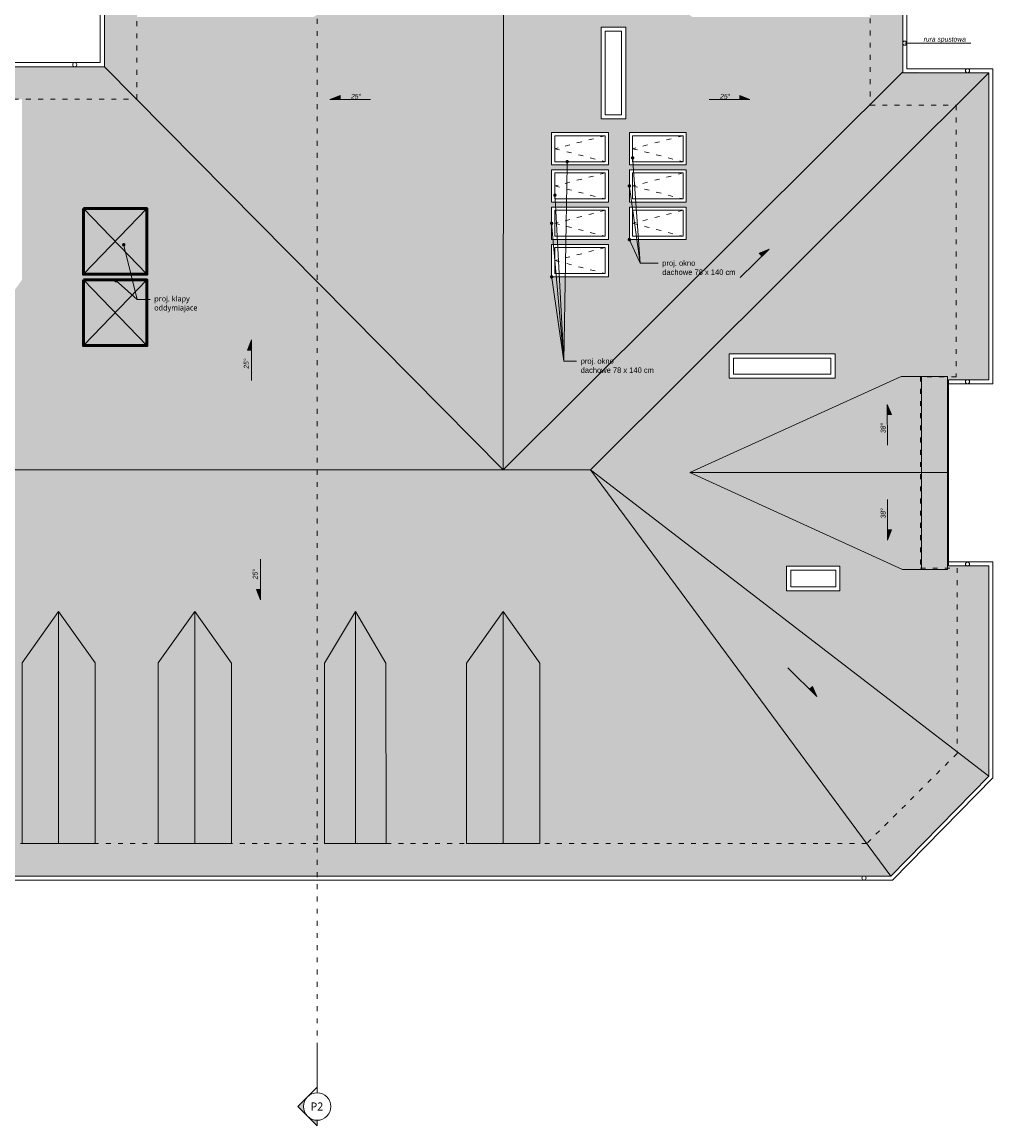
# Model space of a CAD drawing. Header units: millimetres. Extents: x 85284 to 143915, y -66821 to -28273.
# Tile 28 of 31: x 141384 to 143772, y -66821 to -64104. Entities that reach past the tile are written whole.
import ezdxf
from ezdxf import colors
from ezdxf.entities.mleader import LeaderData, LeaderLine
from ezdxf.enums import TextEntityAlignment as Align
from ezdxf.math import Vec2, Vec3

# ---------------------------------------------------------------- set-up
doc = ezdxf.new("R2010")
doc.units = ezdxf.units.MM
doc.linetypes.add('ACAD_ISO03W100', pattern=[30, 12, -18])
doc.layers.get('0').update_dxf_attribs({"color": 251, "lineweight": 9})
for name, color, linetype, lineweight in [('dach..KF', 251, 'Continuous', 9), ('instalacje_arch', 251, 'Continuous', 9), ('OPIS', 251, 'Continuous', 9), ('opis..KF', 251, 'Continuous', 9), ('widok', 251, 'Continuous', 9), ('wymiar..KF', 251, 'Continuous', 9), ('wyp dach..KF', 251, 'Continuous', 9), ('wypełnienie proj..KF', 251, 'Continuous', 9), ('ściany ist..KF', 251, 'Continuous', 9)]:
    doc.layers.add(name, color=color, linetype=linetype, lineweight=lineweight)
doc.layers.get('wymiar..KF').off()
doc.styles.add('ARCH', font='segoeuil.ttf')

# ---------------------------------------------------------------- blocks, each defined once
blk = doc.blocks.new('spadek')
at = {"layer": 'opis..KF', "lineweight": 15}
h = blk.add_hatch(color=256, dxfattribs=at)
h.dxf.hatch_style = 1
h.paths.add_polyline_path([(0, 25), (-10, 25), (0, 0)])
blk.add_lwpolyline([(0, 100), (0, 0), (-10, 25), (0, 25)], dxfattribs=at)
blk = doc.blocks.new('*U665')
at = {"layer": 'instalacje_arch', "lineweight": 20, "true_color": 0xf4ee51}
h = blk.add_hatch(color=41, dxfattribs=at)
h.dxf.hatch_style = 1
h.paths.add_polyline_path([(-23.9, -4262.5), (0, -4286.4), (0, -4272.4, -0.198912)])
h.paths.add_polyline_path([(-23.9, -4262.5, -0.198912), (-33.8, -4238.7, -0.198912), (-23.9, -4214.8), (-47.7, -4238.7)])
at = {"layer": 'instalacje_arch', "color": 41, "linetype": 'ACAD_ISO03W100', "lineweight": 9, "true_color": 0xf4ee51}
blk.add_line((0, -4093.7), (0, -145), dxfattribs=at)
at = {"layer": 'instalacje_arch', "color": 41, "lineweight": 20, "true_color": 0xf4ee51}
for points in [[(0, -4193.7), (0, -4093.7)], [(0, -4204.9), (0, -4190.9), (-47.7, -4238.7), (0, -4286.4), (0, -4272.4)]]:
    blk.add_lwpolyline(points, dxfattribs=at)
blk.add_circle((0, -4238.7), 33.8, dxfattribs=at)
at = {"layer": 'instalacje_arch', "color": 41, "true_color": 0xf4ee51, "style": 'ARCH'}
for tag, p in [('P1', (0, 0)), ('P2', (0, -4238.7))]:
    blk.add_attdef(tag, text='', height=20, rotation=180, dxfattribs=at).set_placement(p, align=Align.MIDDLE_CENTER)
blk = doc.blocks.new('_Dot')
at = {"color": 0, "linetype": 'ByBlock', "lineweight": -2}
blk.add_line((-0.5, 0), (-1, 0), dxfattribs=at)
at = {"color": 0, "linetype": 'ByBlock', "const_width": 0.5}
blk.add_lwpolyline([(-0.25, 0, 1), (0.25, 0, 1)], format="xyb", close=True, dxfattribs=at)

msp = doc.modelspace()

# ---------------------------------------------------------------- hatches: boundary and pattern name
at = {"layer": 'wyp dach..KF', "lineweight": 5, "true_color": 0x4d4d4d, "transparency": 33554559}
h = msp.add_hatch(color=251, dxfattribs=at)
h.dxf.hatch_style = 1
h.paths.add_polyline_path([(142236, -64001.8), (142100.8, -64091.8), (141666, -64091.8), (141666, -64001.8)], flags=0)
h.paths.add_polyline_path([(142100.8, -64091.8), (141666, -64091.8), (141666, -63911.8), (141759.5, -63911.9), (141759.5, -63868.5), (141949.5, -63868.5), (141949.5, -63911.9), (142096.5, -63912), (142096.5, -63868.5), (142292.5, -63868.5), (142292.5, -63929), (142127.2, -63929), (142236, -64001.8), (142236, -64001.8)], flags=16)
h.paths.add_polyline_path([(142101.7, -63557), (142235.9, -63646.9), (142100.8, -63736.8), (141666, -63736.9), (141666, -63556.9)], flags=16)
h.paths.add_polyline_path([(142235.8, -63283), (142100.7, -63372.9), (141666, -63373), (141666, -63283)], flags=16)
h.paths.add_polyline_path([(141666, -63283), (142235.8, -63283), (142235.8, -63283), (142101.6, -63193.1), (141666, -63192.9)], flags=16)
h.paths.add_polyline_path([(142298, -63309), (142358, -63309), (142358, -63474), (142298, -63474)])
h.paths.add_polyline_path([(142188, -62981.5), (142188, -62921), (142285, -62921), (142285, -62981.5)])
h.paths.add_polyline_path([(142101, -62921), (142101, -62981.5), (141969, -62981.5), (141969, -62921)])
h.paths.add_polyline_path([(142568, -62605), (141586, -62605), (141586, -64214), (142567.1, -65206.3), (142567.2, -65206.3), (142567.2, -65206.3)])
at = {"layer": 'wyp dach..KF', "lineweight": 5, "true_color": 0xc8c8c8, "transparency": 33554559}
h = msp.add_hatch(color=9, dxfattribs=at)
h.dxf.hatch_style = 1
h.paths.add_polyline_path([(143470, -62833.5), (143470, -63013.5), (143031.7, -63013.4), (142897.5, -62923.5), (143032.6, -62833.5)])
h.paths.add_polyline_path([(142897.6, -63283), (143032.7, -63193), (143470.1, -63192.9), (143470.1, -63373), (143031.8, -63372.8)])
h.paths.add_polyline_path([(142897.5, -63647), (143032.6, -63557), (143470, -63557), (143470, -63737), (143031.7, -63736.9)])
h.paths.add_polyline_path([(142898.8, -64001.9), (143033.9, -63911.9), (143470, -63911.9), (143470, -64091.9), (143033, -64091.7)])
h.paths.add_polyline_path([(142868.5, -64342.5), (142808, -64342.5), (142808, -64116.5), (142868.5, -64116.5)])
h.paths.add_polyline_path([(142834.5, -63574.5), (142834.5, -63513), (142999.5, -63513), (142999.5, -63574.5)])
h.paths.add_polyline_path([(142686.4, -64455.8), (142686.4, -64375.8), (142826.4, -64375.8), (142826.4, -64455.8)])
h.paths.add_polyline_path([(143017.7, -64375.8), (143017.7, -64455.8), (142877.7, -64455.8), (142877.7, -64375.8)])
h.paths.add_polyline_path([(143017.7, -64467.6), (143017.7, -64547.6), (142877.7, -64547.6), (142877.7, -64467.6)])
h.paths.add_polyline_path([(143017.7, -64559.5), (143017.7, -64639.5), (142877.7, -64639.5), (142877.7, -64559.5)])
h.paths.add_polyline_path([(142686.4, -64467.6), (142826.4, -64467.6), (142826.4, -64547.6), (142686.4, -64547.6)])
h.paths.add_polyline_path([(142686.4, -64639.5), (142686.4, -64559.5), (142826.4, -64559.5), (142826.4, -64639.5)])
h.paths.add_polyline_path([(142826.4, -64651.3), (142826.4, -64731.3), (142686.4, -64731.3), (142686.4, -64651.3)])
h.paths.add_polyline_path([(142826.4, -63917.3), (142826.4, -63997.3), (142686.4, -63997.3), (142686.4, -63917.3)])
h.paths.add_polyline_path([(142686.4, -64006.7), (142826.4, -64006.7), (142826.4, -64086.7), (142686.4, -64086.7)])
h.paths.add_polyline_path([(142826.4, -63652.3), (142826.4, -63732.3), (142686.4, -63732.3), (142686.4, -63652.3)])
h.paths.add_polyline_path([(142686.4, -63824.7), (142686.4, -63744.7), (142826.4, -63744.7), (142826.4, -63824.7)])
h.paths.add_polyline_path([(142686.4, -63378.1), (142826.4, -63378.1), (142826.4, -63458.1), (142686.4, -63458.1)])
h.paths.add_polyline_path([(142686.4, -63288.3), (142826.4, -63288.3), (142826.4, -63368.3), (142686.4, -63368.3)])
h.paths.add_polyline_path([(142686.4, -63098.7), (142686.4, -63018.7), (142826.4, -63018.7), (142826.4, -63098.7)])
h.paths.add_polyline_path([(142686.4, -62928.3), (142826.4, -62928.3), (142826.4, -63008.3), (142686.4, -63008.3)])
h.paths.add_polyline_path([(143550, -62605), (142568, -62605), (142567.2, -65206.3), (143550, -64227)])
h = msp.add_hatch(color=9, dxfattribs=at)
h.dxf.hatch_style = 1
h.paths.add_polyline_path([(139018.3, -64294.1), (139018.3, -64865), (139018.3, -64865), (139108.3, -64738.3), (139108.3, -64294.1)])
h.paths.add_polyline_path([(138648.3, -64294), (138648.3, -64864.9), (138648.3, -64865), (138738.3, -64738.2), (138738.3, -64294)])
h.paths.add_polyline_path([(139378.3, -64294), (139378.3, -64864.9), (139378.3, -64864.9), (139468.3, -64738.2), (139468.3, -64294)])
h.paths.add_polyline_path([(139288.3, -64294), (139378.3, -64294), (139378.3, -64864.9), (139288.3, -64738)])
h.paths.add_polyline_path([(139018.3, -64865), (138928.3, -64738.1), (138928.3, -64294.1), (139018.3, -64294.1)])
h.paths.add_polyline_path([(138558.3, -64294), (138648.3, -64294), (138648.3, -64864.9), (138558.3, -64738.1)])
h.paths.add_polyline_path([(141203.6, -64738.1), (141203.5, -64294), (141383.5, -64294), (141383.5, -64738.2), (141293.5, -64865), (141293.5, -64864.9)])
h.paths.add_polyline_path([(140843.6, -64738.1), (140843.5, -64294), (141023.5, -64294), (141023.5, -64738.2), (140933.5, -64865), (140933.5, -64864.9)])
h.paths.add_polyline_path([(140573.5, -64294), (140663.5, -64294), (140663.5, -64865), (140573.6, -64738.1)])
h.paths.add_polyline_path([(140663.5, -64294), (140753.5, -64294), (140753.5, -64738.2), (140663.5, -64865)])
h.paths.add_polyline_path([(140033.6, -64738.2), (140033.5, -64294.2), (140213.5, -64294.2), (140213.5, -64738.4), (140123.5, -64865.1), (140123.5, -64865.1)])
h.paths.add_polyline_path([(140303.5, -64294), (140393.5, -64294), (140393.5, -64865), (140303.6, -64738.1)])
h.paths.add_polyline_path([(140393.5, -64294), (140393.5, -64865), (140483.5, -64738.2), (140483.5, -64294)])
h.paths.add_polyline_path([(139477, -64640), (139539.5, -64640), (139539.5, -64902), (139477, -64902)])
h.paths.add_polyline_path([(141586, -64214), (138323.1, -64214), (137730.1, -64804.9), (138132.9, -65206.3), (142567.1, -65206.3)])
at = {"layer": 'wyp dach..KF', "lineweight": 5, "true_color": 0x646464, "transparency": 33554534}
h = msp.add_hatch(color=251, dxfattribs=at)
h.dxf.hatch_style = 1
h.paths.add_polyline_path([(143762, -64229.4), (143550, -64227), (142559.5, -65206.3), (142781.6, -65206.3)])
at = {"layer": 'wyp dach..KF', "lineweight": 5, "true_color": 0xc8c8c8, "transparency": 33554559}
h = msp.add_hatch(color=9, dxfattribs=at)
h.dxf.hatch_style = 1
h.paths.add_polyline_path([(143026, -65213), (143549.7, -65451.3), (143596, -65451.3), (143596, -65213)], flags=0)
h.paths.add_polyline_path([(143596, -65213), (143660.5, -65213), (143660.5, -64976.4), (143596, -64976.4)], flags=0)
h.paths.add_polyline_path([(143596, -65451.3), (143660.5, -65451.3), (143660.5, -65213), (143596, -65213)], flags=0)
h.paths.add_polyline_path([(143596, -65213), (143026, -65213), (143549.7, -65451.3), (143660.5, -65451.3), (143660.5, -64976.4), (143596, -64976.4)])
h.paths.add_polyline_path([(143546, -64976.4), (143596, -64976.4), (143596, -65213), (143026, -65213)])
h.paths.add_polyline_path([(143123.5, -64981), (143123.5, -64921), (143383.5, -64921), (143383.5, -64981)])
h.paths.add_polyline_path([(143264.5, -65504), (143264.5, -65443.5), (143395.5, -65443.5), (143395.5, -65504)])
h.paths.add_polyline_path([(143663.1, -64984.4), (143762, -64984.4), (143762, -64229.4), (142781.6, -65206.3), (143762, -65959.9), (143762, -65442.4), (143663.1, -65442.4)])
h = msp.add_hatch(color=9, dxfattribs=at)
h.dxf.hatch_style = 1
h.paths.add_polyline_path([(143660.5, -64976.4), (143596, -64976.4), (143596, -65213), (143660.5, -65213)])
h.paths.add_polyline_path([(143596, -64976.4), (143546, -64976.4), (143026, -65213), (143596, -65213)])
at = {"layer": 'wyp dach..KF', "lineweight": 5, "true_color": 0x646464, "transparency": 33554559}
h = msp.add_hatch(color=251, dxfattribs=at)
h.dxf.hatch_style = 1
h.paths.add_polyline_path([(138478.2, -65675), (138478.3, -66119), (138298.3, -66119), (138298.3, -65674.8), (138388.3, -65548.1), (138388.3, -65548.1)], flags=16)
h.paths.add_polyline_path([(138738.3, -66119), (138648.3, -66119), (138648.3, -65674.8), (138738.3, -65548.1)], flags=16)
h.paths.add_polyline_path([(138828.3, -66119), (138738.3, -66119), (138738.3, -65548.1), (138828.2, -65675)], flags=16)
h.paths.add_polyline_path([(139198.2, -65675), (139198.3, -66119), (139018.3, -66119), (139018.3, -65674.8), (139108.3, -65548.1), (139108.3, -65548.1)], flags=16)
h.paths.add_polyline_path([(139558.2, -65674.9), (139558.3, -66119), (139378.3, -66119), (139378.3, -65674.8), (139468.3, -65548), (139468.3, -65548.1)], flags=16)
h.paths.add_polyline_path([(139763.5, -65675), (139853.5, -65548.3), (139853.5, -66119.2), (139763.5, -66119.2)], flags=16)
h.paths.add_polyline_path([(139943.5, -66119.2), (139853.5, -66119.2), (139853.5, -65548.3), (139943.5, -65675.2)], flags=16)
h.paths.add_polyline_path([(140033.5, -66261.7), (140033.5, -65903.5), (140483.5, -65548.3), (140483.5, -66261.7)], flags=16)
h.paths.add_polyline_path([(140933.5, -66261.7), (140483.5, -66261.7), (140483.5, -65548.3), (140933.5, -65903.5)], flags=17)
h.paths.add_polyline_path([(141203.5, -65682), (141203.5, -66126), (141023.5, -66126), (141023.5, -65681.8), (141113.5, -65555.1), (141113.5, -65555.1)], flags=16)
h.paths.add_polyline_path([(141473.5, -66125.6), (141383.5, -66125.6), (141383.5, -65681.4), (141473.5, -65554.7)], flags=16)
h.paths.add_polyline_path([(141563.5, -66125.6), (141473.5, -66125.6), (141473.5, -65554.7), (141563.5, -65681.6)], flags=16)
h.paths.add_polyline_path([(141808.5, -66125.8), (141718.5, -66125.8), (141718.5, -65681.6), (141808.5, -65554.9)], flags=16)
h.paths.add_polyline_path([(141808.5, -65554.9), (141898.5, -65681.8), (141898.5, -66125.8), (141808.5, -66125.8)], flags=16)
h.paths.add_polyline_path([(142127.6, -65682), (142203.5, -65555), (142278.5, -65682), (142278.9, -66125.7), (142127.4, -66125.9)], flags=16)
h.paths.add_polyline_path([(142477.2, -65681.8), (142567.2, -65555.1), (142567.2, -66126), (142477.2, -66126)], flags=16)
h.paths.add_polyline_path([(142657.2, -66126), (142567.2, -66126), (142567.2, -65555.1), (142657.1, -65682)], flags=16)
h.paths.add_polyline_path([(138289.5, -65655), (138229, -65655), (138229, -65491), (138289.5, -65491)], flags=16)
h.paths.add_polyline_path([(138825.5, -65511), (138825.5, -65450.5), (138988.5, -65450.5), (138988.5, -65511)], flags=16)
h.paths.add_polyline_path([(138942, -65588), (139002.5, -65588), (139002.5, -65785), (138942, -65785)], flags=16)
h.paths.add_polyline_path([(140033.5, -66261.7), (140933.5, -66261.7), (140933.5, -66322.8), (140965.4, -66322.7), (140965.4, -66206), (143520.6, -66206), (142781.7, -65206.3), (138132.9, -65206.3), (137369.5, -66199), (140001.1, -66198.9), (140001.1, -66326.3), (140032.4, -66326.2), (140033.5, -66326.2)])
at = {"layer": 'wyp dach..KF', "lineweight": 5, "true_color": 0x646464, "transparency": 33554534}
h = msp.add_hatch(color=251, dxfattribs=at)
h.dxf.hatch_style = 1
h.paths.add_polyline_path([(142781.6, -65206.3), (143520.6, -66206), (143762, -65959.9), (143762, -65959.9)])
at = {"layer": 'wyp dach..KF', "lineweight": 5, "true_color": 0x646464, "transparency": 33554559}
h = msp.add_hatch(color=251, dxfattribs=at)
h.dxf.hatch_style = 1
h.paths.add_polyline_path([(143660.5, -65213), (143596, -65213), (143596, -65451.3), (143660.5, -65451.3)])
h.paths.add_polyline_path([(143596, -65213), (143026, -65213), (143549.7, -65451.3), (143596, -65451.3)])
at = {"layer": 'wyp dach..KF', "lineweight": 5, "true_color": 0x4d4d4d, "transparency": 33554559}
h = msp.add_hatch(color=251, dxfattribs=at)
h.dxf.hatch_style = 1
h.paths.add_polyline_path([(142567.2, -65555.1), (142477.2, -65681.8), (142477.2, -66126), (142567.2, -66126)])
h.paths.add_polyline_path([(142203.5, -65555), (142127.6, -65682), (142127.4, -66125.9), (142203.5, -66125.9)])
h.paths.add_polyline_path([(141808.5, -65554.9), (141718.5, -65681.6), (141718.5, -66125.8), (141808.5, -66125.8)])
h.paths.add_polyline_path([(141473.5, -65554.7), (141383.5, -65681.4), (141383.5, -66125.6), (141473.5, -66125.6)])
h.paths.add_polyline_path([(141113.5, -65555.1), (141023.5, -65681.8), (141023.5, -66126), (141113.5, -66126)])
h.paths.add_polyline_path([(139853.5, -65548.3), (139763.5, -65675), (139763.5, -66119.3), (139853.5, -66119.3)])
h.paths.add_polyline_path([(139468.3, -65548.1), (139378.3, -65674.8), (139378.3, -66119), (139468.3, -66119)])
h.paths.add_polyline_path([(139108.3, -65548.1), (139018.3, -65674.8), (139018.3, -66119), (139108.3, -66119)])
h.paths.add_polyline_path([(138738.3, -65548.1), (138648.3, -65674.8), (138648.3, -66119), (138738.3, -66119)])
h.paths.add_polyline_path([(138388.3, -65548.1), (138298.3, -65674.8), (138298.3, -66119), (138388.3, -66119)])
at = {"layer": 'wyp dach..KF', "lineweight": 5, "true_color": 0xc8c8c8, "transparency": 33554559}
h = msp.add_hatch(color=9, dxfattribs=at)
h.dxf.hatch_style = 1
h.paths.add_polyline_path([(142657.1, -65682), (142567.2, -65555.1), (142567.2, -66126), (142657.2, -66126)])
h.paths.add_polyline_path([(142278.5, -65682), (142203.5, -65555), (142203.5, -66125.9), (142279.6, -66125.7)])
h.paths.add_polyline_path([(141898.5, -65681.8), (141808.5, -65554.9), (141808.5, -66125.8), (141898.5, -66125.8)])
h.paths.add_polyline_path([(141563.5, -65681.6), (141473.5, -65554.7), (141473.5, -66125.6), (141563.5, -66125.6)])
h.paths.add_polyline_path([(141203.5, -65682), (141113.5, -65555.1), (141113.5, -66126), (141203.5, -66126)])
h.paths.add_polyline_path([(139943.5, -65675.2), (139853.5, -65548.3), (139853.5, -66119.2), (139943.5, -66119.2)])
h.paths.add_polyline_path([(139558.2, -65674.9), (139468.3, -65548.1), (139468.3, -66119), (139558.3, -66119)])
h.paths.add_polyline_path([(139198.2, -65675), (139108.3, -65548.1), (139108.3, -66119), (139198.3, -66119)])
h.paths.add_polyline_path([(138828.2, -65675), (138738.3, -65548.1), (138738.3, -66119), (138828.3, -66119)])
h.paths.add_polyline_path([(138478.2, -65675), (138388.3, -65548.1), (138388.3, -66119), (138478.3, -66119)])
at = {"layer": 'wypełnienie proj..KF', "true_color": 0x969696, "transparency": 33554495}
h = msp.add_hatch(color=252, dxfattribs=at)
h.dxf.hatch_style = 1
h.paths.add_polyline_path([(143469.7, -64091.9), (143402, -64159.6), (143022.2, -64159.6), (142898.8, -64001.9), (143033, -64091.7)])

# ---------------------------------------------------------------- linework, layer by layer
at = {"linetype": 'ACAD_ISO03W100'}
for p, q in [((142818.4, -64383.8), (142694.4, -64415.8)), ((143009.7, -64383.8), (142885.7, -64415.8)), ((142694.4, -64415.8), (142818.4, -64447.8)), ((142885.7, -64415.8), (143009.7, -64447.8)), ((142818.4, -64475.6), (142694.4, -64507.6)), ((143009.7, -64475.6), (142885.7, -64507.6)), ((142694.4, -64507.6), (142818.4, -64539.6)), ((142885.7, -64507.6), (143009.7, -64539.6)), ((142818.4, -64567.5), (142694.4, -64599.5)), ((143009.7, -64567.5), (142885.7, -64599.5)), ((142694.4, -64599.5), (142818.4, -64631.5)), ((142885.7, -64599.5), (143009.7, -64631.5)), ((142818.4, -64659.3), (142694.4, -64691.3)), ((142694.4, -64691.3), (142818.4, -64723.3))]:
    msp.add_line(p, q, dxfattribs=at)
msp.add_lwpolyline([(138243.1, -64294), (141666, -64294), (141666, -62685), (143470, -62685), (143470, -64309), (143682, -64309), (143682, -64977), (143594, -64977), (143594, -65448), (143684, -65448), (143684, -65904.1), (143461.5, -66126), (140923, -66126)], dxfattribs=at)
at = {"layer": 'dach..KF'}
for centre in [(143555, -64156), (141513, -64209), (143709.5, -64224), (143709.5, -64989.4), (143709.5, -65438.3), (143454.8, -66211)]:
    msp.add_circle(centre, 5, dxfattribs=at)
at = {"layer": 'OPIS', "linetype": 'ByBlock'}
for p, q in [((141534.6, -64725), (141690.8, -64563.3)), ((141534.6, -64563.3), (141690.8, -64725)), ((141534.6, -64900.6), (141690.8, -64739)), ((141534.6, -64739), (141690.8, -64900.6))]:
    msp.add_line(p, q, dxfattribs=at)
at = {"layer": 'OPIS', "linetype": 'ByBlock', "lineweight": 53}
for points in [[(141534.6, -64563.3), (141690.8, -64563.3), (141690.8, -64725), (141534.6, -64725)], [(141534.6, -64739), (141690.8, -64739), (141690.8, -64900.6), (141534.6, -64900.6)]]:
    msp.add_lwpolyline(points, close=True, dxfattribs=at)
at = {"layer": 'opis..KF'}
msp.add_lwpolyline([(143717.9, -64156), (143555, -64156)], dxfattribs=at)
at = {"layer": 'widok'}
for points in [[(142686.4, -64455.8), (142686.4, -64375.8), (142826.4, -64375.8), (142826.4, -64455.8)], [(142694.4, -64447.8), (142694.4, -64383.8), (142818.4, -64383.8), (142818.4, -64447.8)], [(142877.7, -64455.8), (142877.7, -64375.8), (143017.7, -64375.8), (143017.7, -64455.8)], [(142885.7, -64447.8), (142885.7, -64383.8), (143009.7, -64383.8), (143009.7, -64447.8)], [(142686.4, -64547.6), (142686.4, -64467.6), (142826.4, -64467.6), (142826.4, -64547.6)], [(142877.7, -64547.6), (142877.7, -64467.6), (143017.7, -64467.6), (143017.7, -64547.6)], [(142694.4, -64539.6), (142694.4, -64475.6), (142818.4, -64475.6), (142818.4, -64539.6)], [(142885.7, -64539.6), (142885.7, -64475.6), (143009.7, -64475.6), (143009.7, -64539.6)], [(142686.4, -64639.5), (142686.4, -64559.5), (142826.4, -64559.5), (142826.4, -64639.5)], [(142694.4, -64631.5), (142694.4, -64567.5), (142818.4, -64567.5), (142818.4, -64631.5)], [(142877.7, -64639.5), (142877.7, -64559.5), (143017.7, -64559.5), (143017.7, -64639.5)], [(142885.7, -64631.5), (142885.7, -64567.5), (143009.7, -64567.5), (143009.7, -64631.5)], [(142686.4, -64731.3), (142686.4, -64651.3), (142826.4, -64651.3), (142826.4, -64731.3)], [(142694.4, -64723.3), (142694.4, -64659.3), (142818.4, -64659.3), (142818.4, -64723.3)]]:
    msp.add_lwpolyline(points, close=True, dxfattribs=at)
at = {"layer": 'ściany ist..KF', "lineweight": 5}
for p, q in [((142567.2, -65206.3), (142568, -62605)), ((141586, -64214), (142567.1, -65206.3)), ((143550, -64227), (142567.1, -65206.3)), ((143762, -64229.4), (142781.6, -65206.3)), ((142781.7, -65206.3), (138132.9, -65206.3)), ((143762, -65959.9), (142781.6, -65206.3)), ((143520.6, -66206), (142781.6, -65206.3))]:
    msp.add_line(p, q, dxfattribs=at)
for points in [[(143772, -64219), (143772, -64994.4), (143663.1, -64994.4), (143663.1, -65432.4), (143772, -65432.4), (143772, -65964), (143524.8, -66216), (140975.4, -66216), (140975.4, -66324.2), (139991.1, -66327.9), (139991.1, -66208.9), (137365.2, -66209), (137127.1, -65952.7), (137127.1, -65405), (137217.1, -65405), (137217.1, -65008), (137127.1, -65008), (137127.1, -62595), (138333.1, -62595), (138333.1, -64204), (141576, -64204), (141576, -62595), (143560, -62595), (143560, -64219)], [(142808, -64342.5), (142868.5, -64342.5), (142868.5, -64116.5), (142808, -64116.5)], [(142818, -64332.5), (142858.5, -64332.5), (142858.5, -64126.5), (142818, -64126.5)], [(143383.5, -64981), (143123.5, -64981), (143123.5, -64921), (143383.5, -64921)], [(143373.5, -64971), (143133.5, -64971), (143133.5, -64931), (143373.5, -64931)], [(143264.5, -65504), (143395.5, -65504), (143395.5, -65443.5), (143264.5, -65443.5)], [(143274.5, -65494), (143385.5, -65494), (143385.5, -65453.5), (143274.5, -65453.5)]]:
    msp.add_lwpolyline(points, close=True, dxfattribs=at)
for points in [[(138323.1, -64214), (141586, -64214), (141586, -62605), (143550, -62605), (143550, -64229), (143762, -64229), (143762, -64984.4), (143663.1, -64984.4), (143663.1, -65442.4), (143762, -65442.4), (143762, -65959.9), (143520.6, -66206), (140965.4, -66206)], [(143546, -64976.4), (143026, -65213), (143549.7, -65451.3), (143660.5, -65451.3), (143660.5, -64976.4), (143546, -64976.4)], [(143596, -65451.3), (143596, -64976.4)], [(143026, -65213), (143660.5, -65213)], [(141473.5, -65554.7), (141563.5, -65681.6), (141563.5, -66125.6), (141383.5, -66125.6), (141383.5, -65681.4), (141473.5, -65554.7)], [(141473.5, -65554.7), (141473.5, -66125.6)], [(141808.5, -65554.9), (141898.5, -65681.8), (141898.5, -66125.8), (141718.5, -66125.8), (141718.5, -65681.6), (141808.5, -65554.9)], [(141808.5, -65554.9), (141808.5, -66125.8)], [(142203.5, -65555), (142278.5, -65682), (142279.6, -66125.9), (142127.4, -66125.9), (142127.6, -65682), (142203.5, -65555)], [(142203.5, -65555), (142203.5, -66125.9)], [(142567.2, -65555.1), (142657.1, -65682), (142657.2, -66126), (142477.2, -66126), (142477.2, -65681.8), (142567.2, -65555.1)], [(142567.2, -65555.1), (142567.2, -66126)]]:
    msp.add_lwpolyline(points, dxfattribs=at)

# ---------------------------------------------------------------- block references
at = {"layer": 'instalacje_arch'}
ref = msp.add_blockref('*U665', (142109.4, -62534.7), dxfattribs=at)
ref.add_attrib('P2', 'P2', dxfattribs={"color": 41, "true_color": 0xf4ee51, "height": 20, "style": 'ARCH'}).set_placement((142109.1, -66773.3), align=Align.MIDDLE_CENTER)
at = {"layer": 'wymiar..KF', "color": 242, "linetype": 'ByBlock', "lineweight": 40, "true_color": 0xcd2027}
for p, rotation in [((142140.7, -64294.7), 270.0000220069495), ((143512.1, -65045.4), 180.1567188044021)]:
    msp.add_blockref('spadek', p, dxfattribs=dict(at, rotation=rotation))
at = {"layer": 'wymiar..KF', "color": 242, "linetype": 'ByBlock', "lineweight": 40, "true_color": 0xcd2027, "xscale": -1}
for p, rotation in [((143174.3, -64294.7), 89.99997799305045), ((143221.9, -64662.9), 134.506466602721), ((141947.8, -64886.5), 180), ((143338.6, -65763.9), 45.493511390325)]:
    msp.add_blockref('spadek', p, dxfattribs=dict(at, rotation=rotation))
msp.add_blockref('spadek', (143512.6, -65379.3), dxfattribs=at)
at = {"layer": 'wymiar..KF', "color": 242, "linetype": 'ByBlock', "lineweight": 40, "true_color": 0xcd2027}
msp.add_blockref('spadek', (141970.4, -65526.1), dxfattribs=at)

# ---------------------------------------------------------------- texts
at = {"layer": 'opis..KF', "insert": (143653.5, -64148), "char_height": 12, "attachment_point": 5, "style": 'ARCH'}
msp.add_mtext_dynamic_manual_height_columns('{\\fCentury Gothic|b0|i1|c238|p34;rura spustowa}', width=156.7, gutter_width=70, heights=[0], dxfattribs=at)
at = {"layer": 'opis..KF', "char_height": 12, "attachment_point": 5, "style": 'ARCH'}
for s, insert, rotation in [('{\\fCentury Gothic|b0|i1|c238|p34;25°}', (142205.3, -64287), 0), ('{\\fCentury Gothic|b0|i1|c238|p34;25°}', (143113.4, -64287), 0), ('{\\fCentury Gothic|b0|i1|c238|p34;25°}', (141935.1, -64944.8), 90), ('{\\fCentury Gothic|b0|i1|c238|p34;38°}', (143501.9, -65103.3), 90), ('{\\fCentury Gothic|b0|i1|c238|p34;38°}', (143501.9, -65313.3), 90), ('{\\fCentury Gothic|b0|i1|c238|p34;25°}', (141957, -65462.9), 90)]:
    msp.add_mtext_dynamic_manual_height_columns(s, width=156.7, gutter_width=70, heights=[0], dxfattribs=dict(at, insert=insert, rotation=rotation))

# ---------------------------------------------------------------- leaders
at = {"layer": 'opis..KF', "lineweight": 9}
ml = msp.add_multileader_mtext('Standard', dxfattribs=at)
ml.set_content(' ', color=256, style='ARCH')
ml.set_leader_properties(color=256, linetype='ByLayer', lineweight=-1)
ml.set_arrow_properties(name='DOT')
ml.build(insert=Vec2(0, 0))
ml.multileader.update_dxf_attribs({"dogleg_length": 31.7, "arrow_head_size": 8.39})
ctx = ml.context
ctx.base_point, ctx.char_height, ctx.arrow_head_size, ctx.landing_gap_size, ctx.plane_origin = Vec3(142747.7, -64938.7), 13.4, 8.39, 10.1, Vec3(142062.5, -64854.7)
notes = []
notes.append((ctx, [(1, (1, 1, 0), (142716, -64938.7), (1, 0), 31.7, [(0, [(142724.7, -64447.8)], 0, [])])]))
ctx.mtext.insert, ctx.mtext.width, ctx.mtext.flow_direction = Vec3(142757.8, -64932), 152.555, 5
ml = msp.add_multileader_mtext('Standard', dxfattribs=at)
ml.set_content(' ', color=256, style='ARCH')
ml.set_leader_properties(color=256, linetype='ByLayer', lineweight=-1)
ml.set_arrow_properties(name='DOT')
ml.build(insert=Vec2(0, 0))
ml.multileader.update_dxf_attribs({"dogleg_length": 31.7, "arrow_head_size": 8.39})
ctx = ml.context
ctx.base_point, ctx.char_height, ctx.arrow_head_size, ctx.landing_gap_size, ctx.plane_origin = Vec3(142936.1, -64697.6), 13.4, 8.39, 10.1, Vec3(142253.9, -64762.8)
notes.append((ctx, [(1, (1, 1, 0), (142904.3, -64697.6), (1, 0), 31.7, [(0, [(142885.7, -64438.4)], 0, [])])]))
ctx.mtext.insert, ctx.mtext.width, ctx.mtext.flow_direction = Vec3(142946.1, -64690.9), 152.555, 5
ml = msp.add_multileader_mtext('Standard', dxfattribs=at)
ml.set_content(' ', color=256, style='ARCH')
ml.set_leader_properties(color=256, linetype='ByLayer', lineweight=-1)
ml.set_arrow_properties(name='DOT')
ml.build(insert=Vec2(0, 0))
ml.multileader.update_dxf_attribs({"dogleg_length": 31.7, "arrow_head_size": 8.39})
ctx = ml.context
ctx.base_point, ctx.char_height, ctx.arrow_head_size, ctx.landing_gap_size, ctx.plane_origin = Vec3(142936.1, -64697.6), 13.4, 8.39, 10.1, Vec3(142249.6, -64761.2)
notes.append((ctx, [(1, (1, 1, 0), (142904.3, -64697.6), (1, 0), 31.7, [(0, [(142877.7, -64507.6)], 0, [])])]))
ctx.mtext.insert, ctx.mtext.width, ctx.mtext.flow_direction = Vec3(142946.1, -64690.9), 152.555, 5
ml = msp.add_multileader_mtext('Standard', dxfattribs=at)
ml.set_content(' ', color=256, style='ARCH')
ml.set_leader_properties(color=256, linetype='ByLayer', lineweight=-1)
ml.set_arrow_properties(name='DOT')
ml.build(insert=Vec2(0, 0))
ml.multileader.update_dxf_attribs({"dogleg_length": 31.7, "arrow_head_size": 8.39})
ctx = ml.context
ctx.base_point, ctx.char_height, ctx.arrow_head_size, ctx.landing_gap_size, ctx.plane_origin = Vec3(142747.7, -64938.7), 13.4, 8.39, 10.1, Vec3(142062.5, -64854.7)
notes.append((ctx, [(1, (1, 1, 0), (142716, -64938.7), (1, 0), 31.7, [(0, [(142694.4, -64530.3)], 0, [])])]))
ctx.mtext.insert, ctx.mtext.width, ctx.mtext.flow_direction = Vec3(142757.8, -64932), 152.555, 5
ml = msp.add_multileader_mtext('Standard', dxfattribs=at)
ml.set_content(' ', color=256, style='ARCH')
ml.set_leader_properties(color=256, linetype='ByLayer', lineweight=-1)
ml.set_arrow_properties(name='DOT')
ml.build(insert=Vec2(0, 0))
ml.multileader.update_dxf_attribs({"dogleg_length": 31.7, "arrow_head_size": 8.39})
ctx = ml.context
ctx.base_point, ctx.char_height, ctx.arrow_head_size, ctx.landing_gap_size, ctx.plane_origin = Vec3(142747.7, -64938.7), 13.4, 8.39, 10.1, Vec3(142058.2, -64853)
notes.append((ctx, [(1, (1, 1, 0), (142716, -64938.7), (1, 0), 31.7, [(0, [(142686.4, -64599.5)], 0, [])])]))
ctx.mtext.insert, ctx.mtext.width, ctx.mtext.flow_direction = Vec3(142757.8, -64932), 152.555, 5
ml = msp.add_multileader_mtext('Standard', dxfattribs=at)
ml.set_content(' ', color=256, style='ARCH')
ml.set_leader_properties(color=256, linetype='ByLayer', lineweight=-1)
ml.set_arrow_properties(name='DOT')
ml.build(insert=Vec2(0, 0))
ml.multileader.update_dxf_attribs({"dogleg_length": 31.7, "arrow_head_size": 8.39})
ctx = ml.context
ctx.base_point, ctx.char_height, ctx.arrow_head_size, ctx.landing_gap_size, ctx.plane_origin = Vec3(141698.6, -64787.2), 13.4, 8.39, 10.1, Vec3(141016.4, -64852.5)
notes.append((ctx, [(1, (1, 1, 0), (141666.8, -64787.2), (1, 0), 31.7, [(0, [(141633.7, -64652.3)], 0, [])])]))
ctx.mtext.insert, ctx.mtext.width, ctx.mtext.flow_direction = Vec3(141708.6, -64780.5), 152.555, 5
ml = msp.add_multileader_mtext('Standard', dxfattribs=at)
ml.set_content('{\\fCentury Gothic|b0|i0|c238|p34;proj. okno \\Pdachowe 78 x 140 cm}', color=256, style='ARCH')
ml.set_leader_properties(color=256, linetype='ByLayer', lineweight=-1)
ml.set_arrow_properties(name='DOT')
ml.build(insert=Vec2(0, 0))
ml.multileader.update_dxf_attribs({"dogleg_length": 31.7, "arrow_head_size": 8.39})
ctx = ml.context
ctx.base_point, ctx.char_height, ctx.arrow_head_size, ctx.landing_gap_size, ctx.plane_origin = Vec3(142948.5, -64697.6), 13.416, 8.39, 10.1, Vec3(143249.6, -64613.8)
notes.append((ctx, [(1, (1, 1, 0), (142904.3, -64697.6), (1, 0), 44.1, [(0, [(142877.7, -64639.5)], 0, [])])]))
ctx.mtext.insert, ctx.mtext.flow_direction = Vec3(142958.5, -64690.7), 5
ml = msp.add_multileader_mtext('Standard', dxfattribs=at)
ml.set_content('proj. klapy oddymiajace', color=256, style='ARCH')
ml.set_leader_properties(color=256, linetype='ByLayer', lineweight=-1)
ml.set_arrow_properties(name='DOT')
ml.build(insert=Vec2(0, 0))
ml.multileader.update_dxf_attribs({"dogleg_length": 31.7, "arrow_head_size": 8.39})
ctx = ml.context
ctx.base_point, ctx.char_height, ctx.arrow_head_size, ctx.landing_gap_size, ctx.plane_origin = Vec3(141698.6, -64787.2), 13.416, 8.39, 10.1, Vec3(141012, -64850.8)
notes.append((ctx, [(1, (1, 1, 0), (141666.8, -64787.2), (1, 0), 31.7, [(0, [(141614.2, -64740.8)], 0, [])])]))
ctx.mtext.insert, ctx.mtext.width, ctx.mtext.flow_direction = Vec3(141708.6, -64778.3), 156.221, 5
ml = msp.add_multileader_mtext('Standard', dxfattribs=at)
ml.set_content('{\\fCentury Gothic|b0|i0|c238|p34;proj. okno \\Pdachowe 78 x 140 cm}', color=256, style='ARCH')
ml.set_leader_properties(color=256, linetype='ByLayer', lineweight=-1)
ml.set_arrow_properties(name='DOT')
ml.build(insert=Vec2(0, 0))
ml.multileader.update_dxf_attribs({"dogleg_length": 31.7, "arrow_head_size": 8.39})
ctx = ml.context
ctx.base_point, ctx.char_height, ctx.arrow_head_size, ctx.landing_gap_size, ctx.plane_origin = Vec3(142747.7, -64938.7), 13.416, 8.39, 10.1, Vec3(143058.2, -64705.6)
notes.append((ctx, [(1, (1, 1, 0), (142716, -64938.7), (1, 0), 31.7, [(0, [(142686.4, -64731.3)], 0, [])])]))
ctx.mtext.insert, ctx.mtext.flow_direction = Vec3(142757.8, -64931.8), 5
for ctx, leaders in notes:
    for number, flags, end, landing, length, lines in leaders:
        leader = LeaderData()
        leader.index, (leader.has_last_leader_line, leader.has_dogleg_vector, leader.attachment_direction) = number, flags
        leader.last_leader_point, leader.dogleg_vector, leader.dogleg_length = Vec3(end), Vec3(landing), length
        for number, points, colour, breaks in lines:
            line = LeaderLine()
            line.index, line.vertices, line.color, line.breaks = number, Vec3.list(points), colors.encode_raw_color(colour), breaks
            leader.lines.append(line)
        ctx.leaders.append(leader)

doc.saveas('drawing.dxf')
